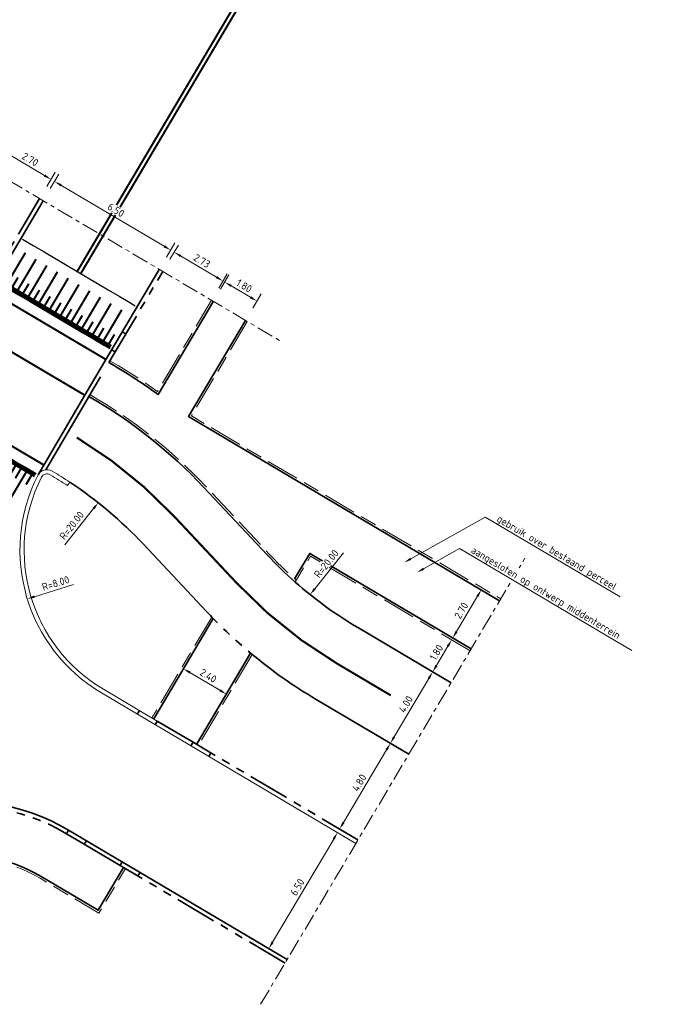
# Model space of a CAD drawing. Header units: metres. Extents: x 90561 to 91301, y 464732 to 465376.
# Tile 17 of 44: x 90816 to 90847, y 465061 to 465109. Entities that reach past the tile are written whole.
import ezdxf
from ezdxf import colors
from ezdxf.entities.mleader import LeaderData, LeaderLine
from ezdxf.math import Vec2, Vec3

# ---------------------------------------------------------------- set-up
doc = ezdxf.new("R2010")
doc.units = ezdxf.units.M
for name, pattern in [('VH-GAZONBAND_100X200', [9.5, 7.5, -2]), ('VH-OPSLUITBAND_100X200', [16, 8, -2, 4, -2]), ('VH-OPSLUITBAND_150X400', [30, 16, -4, 6, -4]), ('VH-TROTTOIRBAND_180-200', [20, 10, -2, 2, -2, 2, -2]), ('VW-1-1_STREEP', [2, 1, -1]), ('VW-270-30_STREEP', [3, 2.7, -0.3]), ('VW-5050_STREEP', [1, 0.5, -0.5]), ('XX-AFBREEK', [7, 4, -1, 1, -1]), ('XX-HIDDEN', [4, 2, -2])]:
    doc.linetypes.add(name, pattern=pattern)
doc.layers.add('MTD-nw-markeringen', color=7, linetype='Continuous', true_color=0xffffff)
for name, color, linetype, lineweight in [('N-WE-GR-GRAS-A-200', 62, 'Continuous', 18), ('N-WE-VH-KANTOPSLUITING_GAZONBAND_100X200-G', 90, 'VH-GAZONBAND_100X200', 18), ('N-WE-VH-KANTOPSLUITING_OPSLUITBAND_100X200-G', 150, 'VH-OPSLUITBAND_100X200', 18), ('N-WE-VH-KANTOPSLUITING_OPSLUITBAND_200X250-G', 150, 'VH-OPSLUITBAND_150X400', 35), ('N-WE-VH-KANTOPSLUITING_TROTTOIRBAND_180 200-G', 210, 'VH-TROTTOIRBAND_180-200', 35), ('N-WE-VH-KANTOPSLUITING_VOORKANTBAND-G', 50, 'Continuous', 35), ('N-WE-VH-KANTVERHARDING-G', 210, 'Continuous', 35), ('N-WE-VH-MATERIAALGRENS-G', 7, 'XX-HIDDEN', 35), ('X-XX-AL-AFBREEKLIJN-G', 7, 'XX-AFBREEK', 18), ('X-XX-AL-M', 7, 'Continuous', 18), ('X-XX-AL-T18', 10, 'Continuous', 18)]:
    doc.layers.add(name, color=color, linetype=linetype, lineweight=lineweight)
for name, color, linetype, lineweight, true_color in [('N-WE-VW-MARKERING_DWARS_DRIEHOEK_3030-G', 7, 'VW-HAAIETAND30-L-N', 35, 0xffffff), ('N-WE-VW-MARKERING_DWARS_OVERSTEEK_KANALISATIESTREEP50_010-G', 7, 'VW-5050_STREEP', 13, 0xffffff), ('N-WE-VW-MARKERING_LANGS_STREEP_11_010-G', 7, 'VW-1-1_STREEP', 13, 0xffffff), ('N-WE-VW-MARKERING_LANGS_STREEP_27030_010-G', 7, 'VW-270-30_STREEP', 13, 0xffffff)]:
    doc.layers.add(name, color=color, linetype=linetype, lineweight=lineweight, true_color=true_color)
doc.styles.add('NLCS-ISO-M200-T18', font='NLCS-ISO.ttf', dxfattribs={"height": 0.36})
doc.linetypes.add('VW-HAAIETAND30-L-N', pattern='A,0,-0.3,[150,NLCS.SHX,S=0.6,R=0,X=-0.5,Y=-0.15],-0.3', length=0.6)
doc.dimstyles.new('NLCS-M200-T18-PIJL_L2_H1', dxfattribs={"dimscale": 0.2, "dimtxt": 2.5, "dimasz": 1.8, "dimexe": 2, "dimexo": 2, "dimgap": 0.7, "dimtad": 1, "dimzin": 0, "dimdsep": 46, "dimtxsty": 'NLCS-ISO-M200-T18', "dimcen": 0, "dimdle": 2, "dimclrd": 256, "dimclre": 256, "dimclrt": 10, "dimadec": 1, "dimazin": 0, "dimtfac": 1, "dimtdec": 3, "dimtofl": 0, "dimtmove": 0, "dimatfit": 3, "dimfxl": 2, "dimfxlon": 1, "dimtfillclr": 256, "dimtolj": 1, "dimtzin": 0, "dimlwd": -1, "dimlwe": -1, "dimarcsym": 0})
doc.dimstyles.new('NLCS-M200-T18-PIJL_L2_H2', dxfattribs={"dimscale": 0.2, "dimtxt": 2.5, "dimasz": 1.8, "dimexe": 2, "dimexo": 2, "dimgap": 0.7, "dimtad": 1, "dimzin": 0, "dimdsep": 46, "dimtxsty": 'NLCS-ISO-M200-T18', "dimcen": 0, "dimdle": 2, "dimclrd": 256, "dimclre": 256, "dimclrt": 10, "dimazin": 0, "dimtfac": 1, "dimtdec": 3, "dimtofl": 0, "dimtmove": 0, "dimatfit": 3, "dimfxl": 2, "dimfxlon": 1, "dimtfillclr": 256, "dimtolj": 1, "dimtzin": 0, "dimlwd": -1, "dimlwe": -1, "dimarcsym": 0})

# ---------------------------------------------------------------- blocks, each defined once
blk = doc.blocks.new('*U27')
for points, const_width in [([(0, 2.3), (0.3, 2.3)], 0.2), ([(0.3, 2.3), (0.9, 2.3)], 0.2), ([(0.9, 2.3), (1.5, 2.3)], 0.2), ([(1.5, 2.3), (2.1, 2.3)], 0.2), ([(2.1, 2.3), (2.7, 2.3)], 0.2), ([(2.7, 2.3), (3.3, 2.3)], 0.2), ([(3.3, 2.3), (3.9, 2.3)], 0.2), ([(3.9, 2.3), (4.5, 2.3)], 0.2), ([(4.5, 2.3), (5.1, 2.3)], 0.2), ([(5.1, 2.3), (5.7, 2.3)], 0.2), ([(5.7, 2.3), (6.3, 2.3)], 0.2), ([(0.15, 1.7), (0.15, 2.2)], 0.1), ([(0.45, 0.5), (0.45, 2.2)], 0.1), ([(0.75, 1.7), (0.75, 2.2)], 0.1), ([(1.05, 0.5), (1.05, 2.2)], 0.1), ([(1.35, 1.7), (1.35, 2.2)], 0.1), ([(1.65, 0.5), (1.65, 2.2)], 0.1), ([(1.95, 1.7), (1.95, 2.2)], 0.1), ([(2.25, 0.5), (2.25, 2.2)], 0.1), ([(2.55, 1.7), (2.55, 2.2)], 0.1), ([(2.85, 0.5), (2.85, 2.2)], 0.1), ([(3.15, 1.7), (3.15, 2.2)], 0.1), ([(3.45, 0.5), (3.45, 2.2)], 0.1), ([(3.75, 1.7), (3.75, 2.2)], 0.1), ([(4.05, 0.5), (4.05, 2.2)], 0.1), ([(4.35, 1.7), (4.35, 2.2)], 0.1), ([(4.65, 0.5), (4.65, 2.2)], 0.1), ([(4.95, 1.7), (4.95, 2.2)], 0.1), ([(5.25, 0.5), (5.25, 2.2)], 0.1), ([(5.55, 1.7), (5.55, 2.2)], 0.1), ([(5.85, 0.5), (5.85, 2.2)], 0.1), ([(6.15, 1.7), (6.15, 2.2)], 0.1)]:
    blk.add_lwpolyline(points, dxfattribs=dict(const_width=const_width))
for points in [[(0.3, 2.4), (0, 2.4)], [(0.9, 2.4), (0.3, 2.4)], [(1.5, 2.4), (0.9, 2.4)], [(2.1, 2.4), (1.5, 2.4)], [(2.7, 2.4), (2.1, 2.4)], [(3.3, 2.4), (2.7, 2.4)], [(3.9, 2.4), (3.3, 2.4)], [(4.5, 2.4), (3.9, 2.4)], [(5.1, 2.4), (4.5, 2.4)], [(5.7, 2.4), (5.1, 2.4)], [(6.3, 2.4), (5.7, 2.4)], [(0.3, 0), (0, 0)], [(0.9, 0), (0.3, 0)], [(1.5, 0), (0.9, 0)], [(2.1, 0), (1.5, 0)], [(2.7, 0), (2.1, 0)], [(3.3, 0), (2.7, 0)], [(3.9, 0), (3.3, 0)], [(4.5, 0), (3.9, 0)], [(5.1, 0), (4.5, 0)], [(5.7, 0), (5.1, 0)], [(6.3, 0), (5.7, 0)]]:
    blk.add_lwpolyline(points)
blk = doc.blocks.new('*D42')
at = {"layer": 'Defpoints', "color": 0, "transparency": 16777216}
for p in [(90823.881, 465083.099), (90816.235, 465080.746)]:
    blk.add_point(p, dxfattribs=at)
at = {"layer": 'X-XX-AL-M', "transparency": 16777216}
blk.add_line((90818.464, 465081.432), (90816.579, 465080.852), dxfattribs=at)
at = {"layer": 'X-XX-AL-M', "color": 10, "transparency": 16777216, "insert": (90817.6, 465081.501), "char_height": 0.36, "attachment_point": 5, "rotation": 17.1035, "style": 'NLCS-ISO-M200-T18', "bg_fill": 3, "box_fill_scale": 1.1, "bg_fill_color": 256, "bg_fill_true_color": 13158600, "bg_fill_transparency": 0}
blk.add_mtext('\\A1;R=8.00', dxfattribs=at)
at = {"layer": 'X-XX-AL-M', "transparency": 16777216}
blk.add_solid([(90816.562, 465080.91), (90816.597, 465080.795), (90816.235, 465080.746)], dxfattribs=at)
blk = doc.blocks.new('*D46')
at = {"layer": 'Defpoints', "color": 0, "transparency": 16777216}
for p in [(90814.501, 465101.42), (90817.374, 465100.973), (90816.825, 465100.045)]:
    blk.add_point(p, dxfattribs=at)
at = {"layer": 'X-XX-AL-M', "transparency": 16777216}
for p, q in [((90814.847, 465102.004), (90815.254, 465102.692)), ((90815.36, 465102.165), (90817.065, 465101.157)), ((90817.171, 465100.629), (90817.578, 465101.318))]:
    blk.add_line(p, q, dxfattribs=at)
for points in [[(90815.391, 465102.216), (90815.33, 465102.113), (90815.05, 465102.348)], [(90817.095, 465101.208), (90817.034, 465101.105), (90817.374, 465100.973)]]:
    blk.add_solid(points, dxfattribs=at)
at = {"layer": 'X-XX-AL-M', "color": 10, "transparency": 16777216, "insert": (90816.375, 465101.936), "char_height": 0.36, "attachment_point": 5, "rotation": 329.398, "style": 'NLCS-ISO-M200-T18', "bg_fill": 3, "box_fill_scale": 1.1, "bg_fill_color": 256, "bg_fill_true_color": 13158600, "bg_fill_transparency": 0}
blk.add_mtext('\\A1;2.70', dxfattribs=at)
blk = doc.blocks.new('*D47')
at = {"layer": 'Defpoints', "color": 0, "transparency": 16777216}
for p in [(90816.998, 465099.943), (90823.141, 465097.563), (90822.592, 465096.634)]:
    blk.add_point(p, dxfattribs=at)
at = {"layer": 'X-XX-AL-M', "transparency": 16777216}
for p, q in [((90817.343, 465100.527), (90817.75, 465101.216)), ((90817.856, 465100.688), (90822.831, 465097.746)), ((90822.938, 465097.218), (90823.345, 465097.907))]:
    blk.add_line(p, q, dxfattribs=at)
for points in [[(90817.887, 465100.74), (90817.826, 465100.637), (90817.547, 465100.872)], [(90822.862, 465097.798), (90822.801, 465097.694), (90823.141, 465097.563)]]:
    blk.add_solid(points, dxfattribs=at)
at = {"layer": 'X-XX-AL-M', "color": 10, "transparency": 16777216, "insert": (90820.507, 465099.493), "char_height": 0.36, "attachment_point": 5, "rotation": 329.398, "style": 'NLCS-ISO-M200-T18', "bg_fill": 3, "box_fill_scale": 1.1, "bg_fill_color": 256, "bg_fill_true_color": 13158600, "bg_fill_transparency": 0}
blk.add_mtext('\\A1;6.50', dxfattribs=at)
blk = doc.blocks.new('*D48')
at = {"layer": 'Defpoints', "color": 0, "transparency": 16777216}
for p in [(90822.764, 465096.533), (90825.664, 465096.071), (90825.115, 465095.142)]:
    blk.add_point(p, dxfattribs=at)
at = {"layer": 'X-XX-AL-M', "transparency": 16777216}
for p, q in [((90823.11, 465097.117), (90823.517, 465097.805)), ((90823.623, 465097.278), (90825.354, 465096.254)), ((90825.46, 465095.726), (90825.867, 465096.415))]:
    blk.add_line(p, q, dxfattribs=at)
for points in [[(90823.654, 465097.329), (90823.593, 465097.226), (90823.313, 465097.461)], [(90825.384, 465096.306), (90825.323, 465096.202), (90825.664, 465096.071)]]:
    blk.add_solid(points, dxfattribs=at)
at = {"layer": 'X-XX-AL-M', "color": 10, "transparency": 16777216, "insert": (90824.651, 465097.041), "char_height": 0.36, "attachment_point": 5, "rotation": 329.398, "style": 'NLCS-ISO-M200-T18', "bg_fill": 3, "box_fill_scale": 1.1, "bg_fill_color": 256, "bg_fill_true_color": 13158600, "bg_fill_transparency": 0}
blk.add_mtext('\\A1;2.73', dxfattribs=at)
blk = doc.blocks.new('*D49')
at = {"layer": 'Defpoints', "color": 0, "transparency": 16777216}
for p in [(90825.201, 465095.092), (90827.299, 465095.103), (90826.75, 465094.175)]:
    blk.add_point(p, dxfattribs=at)
at = {"layer": 'X-XX-AL-M', "transparency": 16777216}
for p, q in [((90825.546, 465095.676), (90825.953, 465096.364)), ((90826.06, 465095.837), (90826.989, 465095.287)), ((90827.096, 465094.759), (90827.503, 465095.448))]:
    blk.add_line(p, q, dxfattribs=at)
for points in [[(90826.09, 465095.888), (90826.029, 465095.785), (90825.75, 465096.02)], [(90827.02, 465095.338), (90826.959, 465095.235), (90827.299, 465095.103)]]:
    blk.add_solid(points, dxfattribs=at)
at = {"layer": 'X-XX-AL-M', "color": 10, "transparency": 16777216, "insert": (90826.687, 465095.837), "char_height": 0.36, "attachment_point": 5, "rotation": 329.398, "style": 'NLCS-ISO-M200-T18', "bg_fill": 3, "box_fill_scale": 1.1, "bg_fill_color": 256, "bg_fill_true_color": 13158600, "bg_fill_transparency": 0}
blk.add_mtext('\\A1;1.80', dxfattribs=at)
blk = doc.blocks.new('*D317')
at = {"layer": 'Defpoints', "color": 0, "transparency": 16777216}
for p in [(90842.377, 465096.553), (90829.863, 465080.952)]:
    blk.add_point(p, dxfattribs=at)
at = {"layer": 'X-XX-AL-M', "transparency": 16777216}
blk.add_line((90831.48, 465082.967), (90830.089, 465081.233), dxfattribs=at)
blk.add_solid([(90830.042, 465081.27), (90830.135, 465081.195), (90829.863, 465080.952)], dxfattribs=at)
at = {"layer": 'X-XX-AL-M', "color": 10, "transparency": 16777216, "insert": (90830.647, 465082.441), "char_height": 0.36, "attachment_point": 5, "rotation": 51.2665, "style": 'NLCS-ISO-M200-T18', "bg_fill": 3, "box_fill_scale": 1.1, "bg_fill_color": 256, "bg_fill_true_color": 13158600, "bg_fill_transparency": 0}
blk.add_mtext('\\A1;R=20.00', dxfattribs=at)
blk = doc.blocks.new('*D318')
at = {"layer": 'Defpoints', "color": 0, "transparency": 16777216}
for p in [(90819.651, 465085.382), (90807.241, 465069.697)]:
    blk.add_point(p, dxfattribs=at)
at = {"layer": 'X-XX-AL-M', "transparency": 16777216}
blk.add_line((90818.048, 465083.355), (90819.428, 465085.1), dxfattribs=at)
blk.add_solid([(90819.381, 465085.137), (90819.475, 465085.062), (90819.651, 465085.382)], dxfattribs=at)
at = {"layer": 'X-XX-AL-M', "color": 10, "transparency": 16777216, "insert": (90818.375, 465084.285), "char_height": 0.36, "attachment_point": 5, "rotation": 51.6488, "style": 'NLCS-ISO-M200-T18', "bg_fill": 3, "box_fill_scale": 1.1, "bg_fill_color": 256, "bg_fill_true_color": 13158600, "bg_fill_transparency": 0}
blk.add_mtext('\\A1;R=20.00', dxfattribs=at)
blk = doc.blocks.new('*D319')
at = {"layer": 'Defpoints', "color": 0, "transparency": 16777216}
for p in [(90831.183, 465069.479), (90832.93, 465068.445), (90829.618, 465062.852)]:
    blk.add_point(p, dxfattribs=at)
at = {"layer": 'X-XX-AL-M', "transparency": 16777216}
for p, q in [((90831.527, 465069.275), (90830.839, 465069.683)), ((90828.055, 465064.196), (90831, 465069.169)), ((90828.216, 465063.682), (90827.527, 465064.09))]:
    blk.add_line(p, q, dxfattribs=at)
for points in [[(90830.948, 465069.2), (90831.051, 465069.139), (90831.183, 465069.479)], [(90828.003, 465064.226), (90828.107, 465064.165), (90827.872, 465063.886)]]:
    blk.add_solid(points, dxfattribs=at)
at = {"layer": 'X-XX-AL-M', "color": 10, "transparency": 16777216, "insert": (90829.252, 465066.845), "char_height": 0.36, "attachment_point": 5, "rotation": 59.3715, "style": 'NLCS-ISO-M200-T18', "bg_fill": 3, "box_fill_scale": 1.1, "bg_fill_color": 256, "bg_fill_true_color": 13158600, "bg_fill_transparency": 0}
blk.add_mtext('\\A1;6.50', dxfattribs=at)
blk = doc.blocks.new('*D320')
at = {"layer": 'Defpoints', "color": 0, "transparency": 16777216}
for p in [(90833.731, 465073.781), (90833.731, 465073.781), (90831.285, 465069.651)]:
    blk.add_point(p, dxfattribs=at)
at = {"layer": 'X-XX-AL-M', "transparency": 16777216}
for p, q in [((90833.731, 465073.781), (90834.075, 465073.578)), ((90831.468, 465069.961), (90833.547, 465073.472)), ((90831.285, 465069.651), (90831.629, 465069.447))]:
    blk.add_line(p, q, dxfattribs=at)
for points in [[(90833.495, 465073.502), (90833.599, 465073.441), (90833.731, 465073.781)], [(90831.417, 465069.991), (90831.52, 465069.93), (90831.285, 465069.651)]]:
    blk.add_solid(points, dxfattribs=at)
at = {"layer": 'X-XX-AL-M', "color": 10, "transparency": 16777216, "insert": (90832.232, 465071.879), "char_height": 0.36, "attachment_point": 5, "rotation": 59.3715, "style": 'NLCS-ISO-M200-T18', "bg_fill": 3, "box_fill_scale": 1.1, "bg_fill_color": 256, "bg_fill_true_color": 13158600, "bg_fill_transparency": 0}
blk.add_mtext('\\A1;4.80', dxfattribs=at)
blk = doc.blocks.new('*D321')
at = {"layer": 'Defpoints', "color": 0, "transparency": 16777216}
for p in [(90835.768, 465077.223), (90835.768, 465077.223), (90833.731, 465073.781)]:
    blk.add_point(p, dxfattribs=at)
at = {"layer": 'X-XX-AL-M', "transparency": 16777216}
for p, q in [((90835.768, 465077.223), (90835.424, 465077.427)), ((90833.914, 465074.091), (90835.585, 465076.914)), ((90833.731, 465073.781), (90833.386, 465073.985))]:
    blk.add_line(p, q, dxfattribs=at)
for points in [[(90835.533, 465076.944), (90835.637, 465076.883), (90835.768, 465077.223)], [(90833.862, 465074.122), (90833.966, 465074.061), (90833.731, 465073.781)]]:
    blk.add_solid(points, dxfattribs=at)
at = {"layer": 'X-XX-AL-M', "color": 10, "transparency": 16777216, "insert": (90834.474, 465075.665), "char_height": 0.36, "attachment_point": 5, "rotation": 59.3715, "style": 'NLCS-ISO-M200-T18', "bg_fill": 3, "box_fill_scale": 1.1, "bg_fill_color": 256, "bg_fill_true_color": 13158600, "bg_fill_transparency": 0}
blk.add_mtext('\\A1;4.00', dxfattribs=at)
blk = doc.blocks.new('*D322')
at = {"layer": 'Defpoints', "color": 0, "transparency": 16777216}
for p in [(90836.685, 465078.772), (90836.685, 465078.772), (90835.768, 465077.223)]:
    blk.add_point(p, dxfattribs=at)
at = {"layer": 'X-XX-AL-M', "transparency": 16777216}
for p, q in [((90835.952, 465077.533), (90836.502, 465078.463)), ((90836.685, 465078.772), (90837.03, 465078.569)), ((90835.768, 465077.223), (90836.113, 465077.02))]:
    blk.add_line(p, q, dxfattribs=at)
for points in [[(90836.45, 465078.493), (90836.554, 465078.432), (90836.685, 465078.772)], [(90835.9, 465077.564), (90836.003, 465077.503), (90835.768, 465077.223)]]:
    blk.add_solid(points, dxfattribs=at)
at = {"layer": 'X-XX-AL-M', "color": 10, "transparency": 16777216, "insert": (90835.952, 465078.161), "char_height": 0.36, "attachment_point": 5, "rotation": 59.3715, "style": 'NLCS-ISO-M200-T18', "bg_fill": 3, "box_fill_scale": 1.1, "bg_fill_color": 256, "bg_fill_true_color": 13158600, "bg_fill_transparency": 0}
blk.add_mtext('\\A1;1.80', dxfattribs=at)
blk = doc.blocks.new('*D323')
at = {"layer": 'Defpoints', "color": 0, "transparency": 16777216}
for p in [(90838.112, 465081.182), (90838.112, 465081.182), (90836.736, 465078.858)]:
    blk.add_point(p, dxfattribs=at)
at = {"layer": 'X-XX-AL-M', "transparency": 16777216}
for p, q in [((90838.112, 465081.182), (90837.768, 465081.385)), ((90836.92, 465079.168), (90837.929, 465080.872)), ((90836.736, 465078.858), (90836.392, 465079.062))]:
    blk.add_line(p, q, dxfattribs=at)
for points in [[(90837.877, 465080.902), (90837.98, 465080.841), (90838.112, 465081.182)], [(90836.868, 465079.199), (90836.971, 465079.138), (90836.736, 465078.858)]]:
    blk.add_solid(points, dxfattribs=at)
at = {"layer": 'X-XX-AL-M', "color": 10, "transparency": 16777216, "insert": (90837.149, 465080.183), "char_height": 0.36, "attachment_point": 5, "rotation": 59.3715, "style": 'NLCS-ISO-M200-T18', "bg_fill": 3, "box_fill_scale": 1.1, "bg_fill_color": 256, "bg_fill_true_color": 13158600, "bg_fill_transparency": 0}
blk.add_mtext('\\A1;2.70', dxfattribs=at)
blk = doc.blocks.new('*D324')
at = {"layer": 'Defpoints', "color": 0, "transparency": 16777216}
for p in [(90823.76, 465077.377), (90825.826, 465076.154), (90825.826, 465076.154)]:
    blk.add_point(p, dxfattribs=at)
at = {"layer": 'X-XX-AL-M', "transparency": 16777216}
for p, q in [((90823.76, 465077.377), (90823.964, 465077.721)), ((90824.07, 465077.193), (90825.516, 465076.337)), ((90825.826, 465076.154), (90826.029, 465076.498))]:
    blk.add_line(p, q, dxfattribs=at)
for points in [[(90824.101, 465077.245), (90824.04, 465077.142), (90823.76, 465077.377)], [(90825.546, 465076.389), (90825.485, 465076.286), (90825.826, 465076.154)]]:
    blk.add_solid(points, dxfattribs=at)
at = {"layer": 'X-XX-AL-M', "color": 10, "transparency": 16777216, "insert": (90824.956, 465077.041), "char_height": 0.36, "attachment_point": 5, "rotation": 329.3715, "style": 'NLCS-ISO-M200-T18', "bg_fill": 3, "box_fill_scale": 1.1, "bg_fill_color": 256, "bg_fill_true_color": 13158600, "bg_fill_transparency": 0}
blk.add_mtext('\\A1;2.40', dxfattribs=at)

msp = doc.modelspace()

# ---------------------------------------------------------------- linework, layer by layer
at = {"layer": 'N-WE-GR-GRAS-A-200', "color": 56, "true_color": 0x7f7f00, "transparency": 33554495, "flags": 128}
for points in [[(90832.069, 465068.954), (90819.806, 465076.215, -0.39443), (90816.736, 465086.698, -0.434401), (90817.438, 465086.903, -0.012496), (90818.285, 465086.372, -0.012496)], [(90822.499, 465074.853), (90819.908, 465076.387, -0.39443), (90816.915, 465086.608, -0.434401), (90817.336, 465086.731, -0.012496), (90818.174, 465086.205), (90818.285, 465086.372)]]:
    msp.add_lwpolyline(points, format="xyb", dxfattribs=at)
at = {"layer": 'N-WE-VH-KANTOPSLUITING_GAZONBAND_100X200-G', "ltscale": 0.2, "flags": 128}
msp.add_lwpolyline([(90819.251, 465090.592, -0.074088), (90824.821, 465086.183), (90827.862, 465082.94, 0.023341), (90829.194, 465081.647, 0.023341)], format="xyb", dxfattribs=at)
at = {"layer": 'N-WE-VH-KANTOPSLUITING_OPSLUITBAND_100X200-G', "ltscale": 0.2, "flags": 128}
for points in [[(90820.219, 465092.229), (90820.477, 465092.076, -0.023399), (90822.51, 465090.742), (90825.115, 465095.142)], [(90808.791, 465063.555), (90811.487, 465068.105, -0.192743), (90816.849, 465067.274), (90819.689, 465065.593), (90820.963, 465067.744)]]:
    msp.add_lwpolyline(points, format="xyb", dxfattribs=at)
for points in [[(90826.836, 465094.124), (90824.141, 465089.57), (90839.049, 465080.743)], [(90837.572, 465078.248), (90829.878, 465082.803), (90829.142, 465081.559)], [(90825.122, 465079.872), (90822.241, 465075.006)], [(90827.074, 465078.065), (90824.478, 465073.681)]]:
    msp.add_lwpolyline(points, dxfattribs=at)
at = {"layer": 'N-WE-VH-KANTOPSLUITING_OPSLUITBAND_200X250-G', "ltscale": 0.2, "flags": 128}
for points in [[(90817.125, 465086.969), (90819.456, 465090.938), (90820.474, 465092.659)], [(90824.22, 465073.834), (90822.499, 465074.853)], [(90820.704, 465067.897), (90818.983, 465068.916)]]:
    msp.add_lwpolyline(points, dxfattribs=at)
at = {"layer": 'N-WE-VH-KANTOPSLUITING_TROTTOIRBAND_180 200-G', "ltscale": 0.2, "flags": 128}
for points in [[(90816.825, 465100.045), (90814.535, 465096.172)], [(90820.474, 465092.659), (90822.764, 465096.533)], [(90832.171, 465069.126), (90824.22, 465073.834)], [(90828.656, 465063.189), (90820.704, 465067.897)], [(90820.736, 465067.878), (90820.704, 465067.897)]]:
    msp.add_lwpolyline(points, dxfattribs=at)
msp.add_lwpolyline([(90818.983, 465068.916), (90818.123, 465069.425, 0.414349), (90804.695, 465065.981)], format="xyb", dxfattribs=at)
at = {"layer": 'N-WE-VH-KANTOPSLUITING_VOORKANTBAND-G', "ltscale": 0.2, "flags": 128}
for points in [[(90813.689, 465094.349), (90816.998, 465099.943)], [(90826.75, 465094.175), (90824.004, 465089.535), (90838.998, 465080.657)], [(90820.81, 465093.622), (90820.983, 465093.52)], [(90820.301, 465092.761), (90820.474, 465092.659)], [(90816.752, 465086.728), (90819.282, 465091.037)], [(90837.623, 465078.334), (90829.843, 465082.94), (90829.118, 465081.714)], [(90825.194, 465079.798), (90822.327, 465074.955)], [(90826.996, 465078.13), (90824.392, 465073.732)], [(90821.638, 465075.363), (90821.536, 465075.191)], [(90822.499, 465074.853), (90822.397, 465074.681)], [(90824.22, 465073.834), (90824.118, 465073.662)], [(90825.08, 465073.325), (90824.978, 465073.153)], [(90818.225, 465069.597), (90818.123, 465069.425)], [(90819.085, 465069.088), (90818.983, 465068.916)], [(90820.806, 465068.069), (90820.704, 465067.897)], [(90821.667, 465067.56), (90821.565, 465067.387)]]:
    msp.add_lwpolyline(points, dxfattribs=at)
for points in [[(90822.592, 465096.634), (90819.283, 465091.04, 0.001603), (90819.282, 465091.037, 0.001603)], [(90820.168, 465092.143), (90820.426, 465091.99, -0.024459), (90822.54, 465090.596), (90825.201, 465095.092)], [(90819.201, 465090.505, -0.074088), (90824.748, 465086.115), (90827.789, 465082.872, 0.023581), (90829.142, 465081.559, 0.023581)], [(90828.758, 465063.361), (90818.225, 465069.597, 0.414349), (90804.523, 465066.083)]]:
    msp.add_lwpolyline(points, format="xyb", dxfattribs=at)
at = {"layer": 'N-WE-VH-KANTOPSLUITING_VOORKANTBAND-G', "flags": 128}
msp.add_lwpolyline([(90808.705, 465063.606), (90811.422, 465068.193, -0.194247), (90816.9, 465067.36), (90819.654, 465065.73), (90820.877, 465067.795)], format="xyb", dxfattribs=at)
at = {"layer": 'N-WE-VH-KANTVERHARDING-G', "ltscale": 0.2, "flags": 128}
for points in [[(90818.285, 465086.372, -0.058196), (90821.83, 465083.379), (90824.871, 465080.136, 0.003788), (90825.122, 465079.872, 0.003788)], [(90829.142, 465081.559, 0.047188), (90832.188, 465079.343), (90836.655, 465076.699)], [(90827.074, 465078.065, 0.039242), (90830.15, 465075.901), (90834.617, 465073.257)]]:
    msp.add_lwpolyline(points, format="xyb", dxfattribs=at)
at = {"layer": 'N-WE-VH-MATERIAALGRENS-G', "ltscale": 0.2, "flags": 128}
msp.add_lwpolyline([(90825.122, 465079.872, 0.027727), (90827.074, 465078.065, 0.027727)], format="xyb", dxfattribs=at)
at = {"layer": 'N-WE-VW-MARKERING_DWARS_DRIEHOEK_3030-G', "flags": 128}
msp.add_lwpolyline([(90818.341, 465089.039), (90819.454, 465090.936)], dxfattribs=at)
at = {"layer": 'N-WE-VW-MARKERING_DWARS_OVERSTEEK_KANALISATIESTREEP50_010-G', "const_width": 0.1, "flags": 128}
for points in [[(90814.427, 465095.597), (90820.021, 465092.288)], [(90819.003, 465090.566), (90813.409, 465093.875)], [(90811.423, 465090.518), (90817.018, 465087.209)]]:
    msp.add_lwpolyline(points, dxfattribs=at)
at = {"layer": 'N-WE-VW-MARKERING_LANGS_STREEP_11_010-G', "linetype": 'Continuous', "const_width": 0.1, "flags": 128}
for points in [[(90892.528, 465208.646, 0.246517), (90880.586, 465201.27), (90819.709, 465098.34)], [(90892.542, 465208.446, 0.246517), (90880.758, 465201.168), (90819.881, 465098.238)]]:
    msp.add_lwpolyline(points, format="xyb", dxfattribs=at)
for points in [[(90819.709, 465098.34), (90818.64, 465096.532)], [(90819.881, 465098.238), (90818.812, 465096.43)]]:
    msp.add_lwpolyline(points, dxfattribs=at)
at = {"layer": 'N-WE-VW-MARKERING_LANGS_STREEP_27030_010-G', "const_width": 0.1, "flags": 128}
msp.add_lwpolyline([(90818.62, 465088.527, -0.068588), (90823.289, 465084.747), (90826.33, 465081.504, 0.070848), (90831.169, 465077.622), (90833.751, 465076.094)], format="xyb", dxfattribs=at)
at = {"layer": 'X-XX-AL-AFBREEKLIJN-G', "ltscale": 0.2, "flags": 128}
for points in [[(90808.069, 465105.224), (90828.448, 465093.171)], [(90827.478, 465061.199), (90840.278, 465082.819)]]:
    msp.add_lwpolyline(points, dxfattribs=at)

# ---------------------------------------------------------------- block references
at = {"layer": 'MTD-nw-markeringen'}
for p, rotation in [((90821.43, 465094.882), 149.3980108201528), ((90810.014, 465087.924), 329.3980108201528)]:
    msp.add_blockref('*U27', p, dxfattribs=dict(at, rotation=rotation))

# ---------------------------------------------------------------- next in the draw order: dimensions: what is measured, and where the dimension line sits
at = {"layer": 'X-XX-AL-M'}
for p1, p2, distance, dimstyle, picture, middle in [((90814.501, 465101.42), (90816.825, 465100.045), 1.078, 'NLCS-M200-T18-PIJL_L2_H2', '*D46', (90816.375, 465101.936)), ((90823.76, 465077.377), (90825.826, 465076.154), 0, 'NLCS-M200-T18-PIJL_L2_H1', '*D324', (90824.956, 465077.041)), ((90829.618, 465062.852), (90832.93, 465068.445), 2.03, 'NLCS-M200-T18-PIJL_L2_H1', '*D319', (90829.252, 465066.845))]:
    dim = msp.add_aligned_dim(p1=p1, p2=p2, distance=distance, dimstyle=dimstyle, override={"dimtfill": 1}, dxfattribs=at)
    dim.commit()
    dim.dimension.update_dxf_attribs({"geometry": picture, "text_midpoint": middle})
dim = msp.add_radius_dim(center=(90823.881, 465083.099), mpoint=(90816.235, 465080.746), dimstyle='NLCS-M200-T18-PIJL_L2_H2', override={"dimpost": 'R=<>', "dimtfill": 1}, dxfattribs=at)
dim.commit()
dim.dimension.update_dxf_attribs({"geometry": '*D42', "text_midpoint": (90817.694, 465081.195), "dimtype": 164})

# ---------------------------------------------------------------- next in the draw order: leaders
at = {"layer": 'X-XX-AL-T18'}
ml = msp.add_multileader_mtext('Standard', dxfattribs=at)
ml.set_content('gebruik over bestaand perceel', color=256, style='NLCS-ISO-M200-T18')
ml.set_leader_properties(color=256, linetype='ByLayer', lineweight=-1)
ml.build(insert=Vec2(0, 0))
ml.multileader.update_dxf_attribs({"text_left_attachment_type": 5, "text_right_attachment_type": 5, "dogleg_length": 0.36, "arrow_head_size": 0.36})
ctx = ml.context
ctx.base_point, ctx.char_height, ctx.arrow_head_size, ctx.landing_gap_size, ctx.plane_origin, ctx.plane_x_axis, ctx.plane_y_axis = Vec3(90838.61, 465084.506), 0.36, 0.36, 0.18, Vec3(90835.974, 465083.379), Vec3(0.860628, -0.509234), Vec3(0.509234, 0.860628)
ctx.left_attachment, ctx.right_attachment = 5, 5
notes = []
notes.append((ctx, [(0, (1, 1, 0), (90838.301, 465084.689), (0.860628, -0.509234), 0.36, [(0, [(90834.4, 465082.501)], 0, [])])]))
ctx.mtext.insert, ctx.mtext.text_direction, ctx.mtext.rotation, ctx.mtext.flow_direction = Vec3(90839.004, 465084.817), Vec3(0.860628, -0.509234), 5.748891, 5
ctx.mtext.has_bg_fill, ctx.mtext.bg_color, ctx.mtext.bg_scale_factor, ctx.mtext.bg_transparency, ctx.mtext.use_window_bg_color = 1, -1027028792, 1.5, 0, 1
for ctx, leaders in notes:
    for number, flags, end, landing, length, lines in leaders:
        leader = LeaderData()
        leader.index, (leader.has_last_leader_line, leader.has_dogleg_vector, leader.attachment_direction) = number, flags
        leader.last_leader_point, leader.dogleg_vector, leader.dogleg_length = Vec3(end), Vec3(landing), length
        for number, points, colour, breaks in lines:
            line = LeaderLine()
            line.index, line.vertices, line.color, line.breaks = number, Vec3.list(points), colors.encode_raw_color(colour), breaks
            leader.lines.append(line)
        ctx.leaders.append(leader)

# ---------------------------------------------------------------- next in the draw order: dimensions: what is measured, and where the dimension line sits
at = {"layer": 'X-XX-AL-M'}
for p1, p2, distance, dimstyle, picture, middle in [((90816.998, 465099.943), (90822.592, 465096.634), 1.078, 'NLCS-M200-T18-PIJL_L2_H2', '*D47', (90820.507, 465099.493)), ((90831.285, 465069.651), (90833.731, 465073.781), 0, 'NLCS-M200-T18-PIJL_L2_H1', '*D320', (90832.232, 465071.879))]:
    dim = msp.add_aligned_dim(p1=p1, p2=p2, distance=distance, dimstyle=dimstyle, override={"dimtfill": 1}, dxfattribs=at)
    dim.commit()
    dim.dimension.update_dxf_attribs({"geometry": picture, "text_midpoint": middle})
dim = msp.add_radius_dim(center=(90807.241, 465069.697), mpoint=(90819.651, 465085.382), dimstyle='NLCS-M200-T18-PIJL_L2_H1', override={"dimpost": 'R=<>', "dimtfill": 1}, dxfattribs=at)
dim.commit()
dim.dimension.update_dxf_attribs({"geometry": '*D318', "text_midpoint": (90818.626, 465084.086), "dimtype": 164})

# ---------------------------------------------------------------- next in the draw order: leaders
at = {"layer": 'X-XX-AL-T18'}
ml = msp.add_multileader_mtext('Standard', dxfattribs=at)
ml.set_content('aangesloten op ontwerp middenterrein', color=256, style='NLCS-ISO-M200-T18')
ml.set_leader_properties(color=256, linetype='ByLayer', lineweight=-1)
ml.build(insert=Vec2(0, 0))
ml.multileader.update_dxf_attribs({"text_left_attachment_type": 5, "text_right_attachment_type": 5, "dogleg_length": 0.36, "arrow_head_size": 0.36})
ctx = ml.context
ctx.base_point, ctx.char_height, ctx.arrow_head_size, ctx.landing_gap_size, ctx.plane_origin, ctx.plane_x_axis, ctx.plane_y_axis = Vec3(90837.376, 465082.992), 0.36, 0.36, 0.18, Vec3(90835.017, 465082.021), Vec3(0.860628, -0.509234), Vec3(0.509234, 0.860628)
ctx.left_attachment, ctx.right_attachment = 5, 5
notes = []
notes.append((ctx, [(0, (1, 1, 0), (90837.066, 465083.175), (0.860628, -0.509234), 0.36, [(0, [(90835.017, 465082.021)], 0, [])])]))
ctx.mtext.insert, ctx.mtext.text_direction, ctx.mtext.rotation, ctx.mtext.flow_direction = Vec3(90837.769, 465083.303), Vec3(0.860628, -0.509234), 5.748891, 5
ctx.mtext.has_bg_fill, ctx.mtext.bg_color, ctx.mtext.bg_scale_factor, ctx.mtext.bg_transparency, ctx.mtext.use_window_bg_color = 1, -1027028792, 1.5, 0, 1
for ctx, leaders in notes:
    for number, flags, end, landing, length, lines in leaders:
        leader = LeaderData()
        leader.index, (leader.has_last_leader_line, leader.has_dogleg_vector, leader.attachment_direction) = number, flags
        leader.last_leader_point, leader.dogleg_vector, leader.dogleg_length = Vec3(end), Vec3(landing), length
        for number, points, colour, breaks in lines:
            line = LeaderLine()
            line.index, line.vertices, line.color, line.breaks = number, Vec3.list(points), colors.encode_raw_color(colour), breaks
            leader.lines.append(line)
        ctx.leaders.append(leader)

# ---------------------------------------------------------------- next in the draw order: dimensions: what is measured, and where the dimension line sits
at = {"layer": 'X-XX-AL-M'}
for p1, p2, distance, dimstyle, picture, middle in [((90822.764, 465096.533), (90825.115, 465095.142), 1.078, 'NLCS-M200-T18-PIJL_L2_H2', '*D48', (90824.651, 465097.041)), ((90833.731, 465073.781), (90835.768, 465077.223), 0, 'NLCS-M200-T18-PIJL_L2_H1', '*D321', (90834.474, 465075.665))]:
    dim = msp.add_aligned_dim(p1=p1, p2=p2, distance=distance, dimstyle=dimstyle, override={"dimtfill": 1}, dxfattribs=at)
    dim.commit()
    dim.dimension.update_dxf_attribs({"geometry": picture, "text_midpoint": middle})

# ---------------------------------------------------------------- next in the draw order: dimensions: what is measured, and where the dimension line sits
for p1, p2, distance, dimstyle, picture, middle in [((90825.201, 465095.092), (90826.75, 465094.175), 1.078, 'NLCS-M200-T18-PIJL_L2_H2', '*D49', (90826.687, 465095.837)), ((90835.768, 465077.223), (90836.685, 465078.772), 0, 'NLCS-M200-T18-PIJL_L2_H1', '*D322', (90835.952, 465078.161))]:
    dim = msp.add_aligned_dim(p1=p1, p2=p2, distance=distance, dimstyle=dimstyle, override={"dimtfill": 1}, dxfattribs=at)
    dim.commit()
    dim.dimension.update_dxf_attribs({"geometry": picture, "text_midpoint": middle})

# ---------------------------------------------------------------- next in the draw order: dimensions: what is measured, and where the dimension line sits
dim = msp.add_aligned_dim(p1=(90836.736, 465078.858), p2=(90838.112, 465081.182), distance=0, dimstyle='NLCS-M200-T18-PIJL_L2_H1', override={"dimtfill": 1}, dxfattribs=at)
dim.commit()
dim.dimension.update_dxf_attribs({"geometry": '*D323', "text_midpoint": (90837.149, 465080.183)})

# ---------------------------------------------------------------- next in the draw order: dimensions: what is measured, and where the dimension line sits
dim = msp.add_radius_dim(center=(90842.377, 465096.553), mpoint=(90829.863, 465080.952), dimstyle='NLCS-M200-T18-PIJL_L2_H2', override={"dimpost": 'R=<>', "dimtfill": 1}, dxfattribs=at)
dim.commit()
dim.dimension.update_dxf_attribs({"geometry": '*D317', "text_midpoint": (90830.897, 465082.24), "dimtype": 164})

doc.saveas('drawing.dxf')
